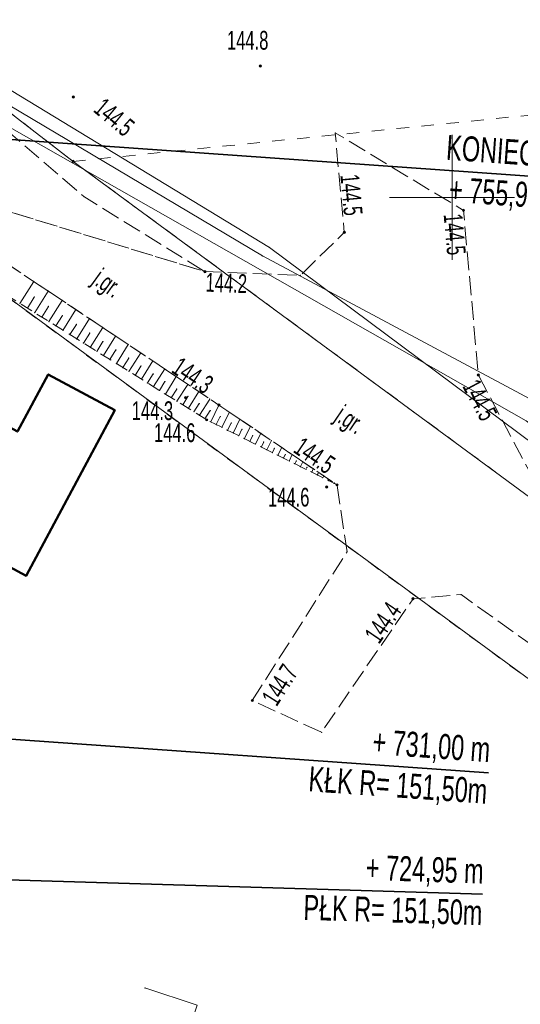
# Model space of a CAD drawing. Extents: x 6456700 to 6518119, y 5963420 to 5980059.
# Tile 196 of 256: x 6512501 to 6512522, y 5966317 to 5966356. Entities that reach past the tile are written whole.
import ezdxf
from ezdxf.enums import TextEntityAlignment as Align

# ---------------------------------------------------------------- set-up
doc = ezdxf.new("R2010")
doc.units = 0
doc.header["$MEASUREMENT"] = 0
for name, pattern in [('L_0_03', [1, 0.5, -0.5]), ('L_0_52', [1, 0.75, -0.25]), ('L_0_5A', [0.75, 0.5, -0.25])]:
    doc.linetypes.add(name, pattern=pattern)
doc.layers.get('0').update_dxf_attribs({"color": 2, "linetype": 'CONTINUOUS', "lineweight": 5})
for name, color, linetype, lineweight in [('000_Inne__niezydentyfikowane_', 7, 'CONTINUOUS', 18), ('18mm Kreska ciągła', 7, 'CONTINUOUS', 18), ('203_punkt_graniczny', 7, 'CONTINUOUS', 18), ('218_kontur_uzytku_gruntowego', 96, 'L_0_03', 18), ('219_dzialka_ewidencyjna', 7, 'CONTINUOUS', 18), ('35mm Ciągła', 7, 'CONTINUOUS', 35), ('budynek', 7, 'CONTINUOUS', 18), ('jezdnia', 7, 'CONTINUOUS', 18), ('jezdnia_Atr17', 7, 'CONTINUOUS', 18), ('ogrodzenie_trwale', 7, 'CONTINUOUS', 18), ('pikieta_naturalna', 7, 'CONTINUOUS', 18), ('pikieta_naturalna_Atr2', 7, 'CONTINUOUS', 18), ('przewod_kanalizacyjny', 7, 'CONTINUOUS', 18), ('przewod_wodociagowy', 7, 'CONTINUOUS', 18), ('siatka_krzyrzy', 7, 'CONTINUOUS', 18), ('skarpa_nieumocniona', 7, 'CONTINUOUS', 18)]:
    doc.layers.add(name, color=color, linetype=linetype, lineweight=lineweight)
doc.styles.get("Standard").update_dxf_attribs({"font": 'txt', "width": 0.75})
doc.styles.add('Znaczniki', font='GOTHIC.TTF', dxfattribs={"width": 0.7})

# ---------------------------------------------------------------- blocks, each defined once
blk = doc.blocks.new('mdcp_nowa')
at = {"layer": '203_punkt_graniczny', "linetype": 'Continuous', "lineweight": 18}
blk.add_hatch(color=18, dxfattribs=at).paths.add_polyline_path([(6495234.85, 5982801.395, 1), (6495234.85, 5982801.485, 1)])
at = {"layer": 'pikieta_naturalna', "linetype": 'Continuous', "lineweight": 18}
for points in [[(6495242.33, 5982805.215, 1), (6495242.33, 5982805.305, 1)], [(6495234.86, 5982803.975, 1), (6495234.86, 5982804.065, 1)], [(6495250.46, 5982799.435, 1), (6495250.46, 5982799.525, 1)], [(6495245.69, 5982798.555, 1), (6495245.69, 5982798.645, 1)], [(6495240.12, 5982796.985, 1), (6495240.12, 5982797.075, 1)], [(6495251.05, 5982792.845, 1), (6495251.05, 5982792.935, 1)], [(6495239.35, 5982791.945, 1), (6495239.35, 5982792.035, 1)], [(6495240.68, 5982791.645, 1), (6495240.68, 5982791.735, 1)], [(6495240.19, 5982791.055, 1), (6495240.19, 5982791.145, 1)], [(6495244.99, 5982788.365, 1), (6495244.99, 5982788.455, 1)], [(6495245.4, 5982788.455, 1), (6495245.4, 5982788.545, 1)], [(6495248.44, 5982783.895, 1), (6495248.44, 5982783.985, 1)], [(6495242.01, 5982779.825, 1), (6495242.01, 5982779.915, 1)]]:
    blk.add_hatch(color=18, dxfattribs=at).paths.add_polyline_path(points)
at = {"layer": '000_Inne__niezydentyfikowane_', "linetype": 'Continuous', "lineweight": 18, "flags": 128}
for points in [[(6495232.72, 5982795.76), (6495233.27, 5982796.64)], [(6495233.31, 5982795.39), (6495233.85, 5982796.25)], [(6495233.02, 5982795.57), (6495233.29, 5982796.01)], [(6495233.88, 5982795.03), (6495234.41, 5982795.88)], [(6495233.6, 5982795.21), (6495233.86, 5982795.64)], [(6495234.44, 5982794.68), (6495234.96, 5982795.51)], [(6495234.16, 5982794.86), (6495234.42, 5982795.27)], [(6495234.99, 5982794.34), (6495235.5, 5982795.15)], [(6495234.72, 5982794.51), (6495234.98, 5982794.92)], [(6495235.53, 5982794), (6495236.03, 5982794.8)], [(6495235.26, 5982794.17), (6495235.51, 5982794.57)], [(6495235.8, 5982793.84), (6495236.04, 5982794.23)], [(6495236.06, 5982793.68), (6495236.54, 5982794.45)], [(6495236.32, 5982793.51), (6495236.56, 5982793.9)], [(6495236.58, 5982793.35), (6495237.05, 5982794.11)], [(6495236.83, 5982793.19), (6495237.07, 5982793.57)], [(6495237.08, 5982793.04), (6495237.55, 5982793.78)], [(6495237.58, 5982792.73), (6495238.03, 5982793.46)], [(6495237.33, 5982792.88), (6495237.56, 5982793.25)], [(6495238.06, 5982792.43), (6495238.51, 5982793.14)], [(6495237.82, 5982792.58), (6495238.05, 5982792.94)], [(6495238.54, 5982792.13), (6495238.97, 5982792.83)], [(6495238.3, 5982792.28), (6495238.52, 5982792.63)], [(6495238.77, 5982791.98), (6495238.99, 5982792.33)], [(6495239, 5982791.84), (6495239.43, 5982792.52)], [(6495239.23, 5982791.7), (6495239.44, 5982792.04)], [(6495239.46, 5982791.56), (6495239.88, 5982792.23)], [(6495239.9, 5982791.28), (6495240.31, 5982791.93)], [(6495239.68, 5982791.42), (6495239.89, 5982791.75)], [(6495240.12, 5982791.14), (6495240.33, 5982791.47)], [(6495240.35, 5982791.02), (6495240.68, 5982791.69)], [(6495240.57, 5982790.91), (6495240.73, 5982791.23)], [(6495240.8, 5982790.8), (6495241.1, 5982791.4)], [(6495241.25, 5982790.57), (6495241.52, 5982791.12)], [(6495241.02, 5982790.68), (6495241.17, 5982790.97)], [(6495241.47, 5982790.46), (6495241.6, 5982790.72)], [(6495241.7, 5982790.35), (6495241.94, 5982790.84)], [(6495241.92, 5982790.24), (6495242.03, 5982790.47)], [(6495242.14, 5982790.13), (6495242.36, 5982790.56)], [(6495242.37, 5982790.01), (6495242.47, 5982790.21)], [(6495242.59, 5982789.9), (6495242.78, 5982790.27)], [(6495242.82, 5982789.79), (6495242.9, 5982789.96)], [(6495243.04, 5982789.68), (6495243.2, 5982789.99)], [(6495243.26, 5982789.57), (6495243.33, 5982789.71)], [(6495243.49, 5982789.45), (6495243.61, 5982789.71)], [(6495243.71, 5982789.34), (6495243.77, 5982789.45)], [(6495243.94, 5982789.23), (6495244.03, 5982789.42)], [(6495244.16, 5982789.12), (6495244.2, 5982789.2)], [(6495244.39, 5982789.01), (6495244.45, 5982789.14)], [(6495244.61, 5982788.89), (6495244.64, 5982788.95)], [(6495244.83, 5982788.78), (6495244.87, 5982788.86)], [(6495245.06, 5982788.67), (6495245.07, 5982788.69)], [(6495245.28, 5982788.56), (6495245.29, 5982788.57)]]:
    blk.add_lwpolyline(points, dxfattribs=at)
at = {"layer": '000_Inne__niezydentyfikowane_'}
for p in [(6495233.27, 5982796.64), (6495233.85, 5982796.25), (6495233.29, 5982796.01), (6495234.41, 5982795.88), (6495232.72, 5982795.76), (6495233.02, 5982795.57), (6495233.86, 5982795.64), (6495234.96, 5982795.51), (6495233.31, 5982795.39), (6495233.6, 5982795.21), (6495233.88, 5982795.03), (6495234.42, 5982795.27), (6495235.5, 5982795.15), (6495234.16, 5982794.86), (6495234.44, 5982794.68), (6495234.98, 5982794.92), (6495236.03, 5982794.8), (6495234.72, 5982794.51), (6495234.99, 5982794.34), (6495235.51, 5982794.57), (6495236.04, 5982794.23), (6495236.54, 5982794.45), (6495235.26, 5982794.17), (6495235.53, 5982794), (6495235.8, 5982793.84), (6495236.56, 5982793.9), (6495237.05, 5982794.11), (6495236.06, 5982793.68), (6495236.32, 5982793.51), (6495237.07, 5982793.57), (6495237.55, 5982793.78), (6495238.03, 5982793.46), (6495236.58, 5982793.35), (6495236.83, 5982793.19), (6495237.08, 5982793.04), (6495237.56, 5982793.25), (6495238.51, 5982793.14), (6495237.33, 5982792.88), (6495237.58, 5982792.73), (6495238.05, 5982792.94), (6495238.97, 5982792.83), (6495237.82, 5982792.58), (6495238.06, 5982792.43), (6495238.3, 5982792.28), (6495238.52, 5982792.63), (6495238.99, 5982792.33), (6495239.43, 5982792.52), (6495238.54, 5982792.13), (6495238.77, 5982791.98), (6495239.44, 5982792.04), (6495239.88, 5982792.23), (6495240.31, 5982791.93), (6495239, 5982791.84), (6495239.23, 5982791.7), (6495239.46, 5982791.56), (6495239.89, 5982791.75), (6495240.33, 5982791.47), (6495240.68, 5982791.69), (6495239.68, 5982791.42), (6495239.9, 5982791.28), (6495240.12, 5982791.14), (6495240.73, 5982791.23), (6495241.1, 5982791.4), (6495241.52, 5982791.12), (6495240.35, 5982791.02), (6495240.57, 5982790.91), (6495240.8, 5982790.8), (6495241.02, 5982790.68), (6495241.17, 5982790.97), (6495241.6, 5982790.72), (6495241.94, 5982790.84), (6495241.25, 5982790.57), (6495241.47, 5982790.46), (6495241.7, 5982790.35), (6495242.03, 5982790.47), (6495242.36, 5982790.56), (6495241.92, 5982790.24), (6495242.14, 5982790.13), (6495242.37, 5982790.01), (6495242.47, 5982790.21), (6495242.59, 5982789.9), (6495242.78, 5982790.27), (6495242.9, 5982789.96), (6495243.2, 5982789.99), (6495242.82, 5982789.79), (6495243.04, 5982789.68), (6495243.26, 5982789.57), (6495243.33, 5982789.71), (6495243.61, 5982789.71), (6495243.49, 5982789.45), (6495243.71, 5982789.34), (6495243.77, 5982789.45), (6495243.94, 5982789.23), (6495244.03, 5982789.42), (6495244.16, 5982789.12), (6495244.2, 5982789.2), (6495244.45, 5982789.14), (6495244.39, 5982789.01), (6495244.61, 5982788.89), (6495244.64, 5982788.95), (6495244.83, 5982788.78), (6495244.87, 5982788.86), (6495245.06, 5982788.67), (6495245.07, 5982788.69), (6495245.28, 5982788.56), (6495245.29, 5982788.57)]:
    blk.add_point(p, dxfattribs=at)
at = {"layer": '203_punkt_graniczny', "color": 7, "linetype": 'Continuous', "lineweight": 18}
blk.add_circle((6495234.85, 5982801.44), 0.045, dxfattribs=at)
at = {"layer": '203_punkt_graniczny'}
blk.add_point((6495234.85, 5982801.44), dxfattribs=at)
at = {"layer": '218_kontur_uzytku_gruntowego', "lineweight": 18, "flags": 128}
for points in [[(6495234.85, 5982801.44), (6495225.81, 5982808.42)], [(6495234.85, 5982801.44), (6495271.07, 5982805.11)], [(6495288.087, 5982762.258), (6495234.85, 5982801.44)], [(6495231.35, 5982796.65), (6495271.89, 5982766.92)]]:
    blk.add_lwpolyline(points, dxfattribs=at)
at = {"layer": '218_kontur_uzytku_gruntowego'}
blk.add_point((6495234.85, 5982801.44), dxfattribs=at)
blk.add_point((6495234.85, 5982801.44), dxfattribs=at)
blk.add_point((6495234.85, 5982801.44), dxfattribs=at)
blk.add_point((6495234.85, 5982801.44), dxfattribs=at)
blk.add_point((6495234.85, 5982801.44), dxfattribs=at)
blk.add_point((6495234.85, 5982801.44), dxfattribs=at)
at = {"layer": '219_dzialka_ewidencyjna', "color": 3, "linetype": 'Continuous', "lineweight": 18, "flags": 128}
for points in [[(6495225.81, 5982808.42), (6495234.85, 5982801.44)], [(6495234.85, 5982801.44), (6495288.087, 5982762.258)], [(6495231.35, 5982796.65), (6495278.63, 5982761.98)]]:
    blk.add_lwpolyline(points, dxfattribs=at)
at = {"layer": '219_dzialka_ewidencyjna', "color": 3}
blk.add_point((6495234.85, 5982801.44), dxfattribs=at)
blk.add_point((6495234.85, 5982801.44), dxfattribs=at)
at = {"layer": 'budynek', "color": 7, "linetype": 'Continuous', "lineweight": 50, "flags": 128}
blk.add_lwpolyline([(6495236.52, 5982791.49), (6495232.97, 5982784.86), (6495230.46, 5982786.21), (6495228.79, 5982783.07), (6495224.73, 5982785.24), (6495228.73, 5982792.71), (6495232.62, 5982790.63), (6495233.85, 5982792.92)], close=True, dxfattribs=at)
at = {"layer": 'budynek'}
for p in [(6495233.85, 5982792.92), (6495236.52, 5982791.49), (6495232.97, 5982784.86)]:
    blk.add_point(p, dxfattribs=at)
at = {"layer": 'jezdnia', "color": 7, "linetype": 'L_0_52', "lineweight": 18, "flags": 128}
for points in [[(6495195.83, 5982978.97), (6495200.77, 5982990.52), (6495203.76, 5983005.28), (6495200.35, 5983025.82), (6495193.24, 5983036.29), (6495189.14, 5983049.6), (6495185.12, 5983067.8), (6495183.17, 5983077.08), (6495178.19, 5983089.73), (6495174.64, 5983098.86), (6495168.43, 5983115.09), (6495161.55, 5983133.83), (6495154.76, 5983147.58), (6495144.33, 5983166.27), (6495135.54, 5983182.13), (6495131.43, 5983212.99), (6495131.68, 5983233.26), (6495131.46, 5983243.99), (6495128.32, 5983280.81), (6495127.29, 5983298.52), (6495124.19, 5983336.19), (6495123.5, 5983344), (6495121.28, 5983367.92), (6495119.64, 5983396.13), (6495116.73, 5983412.76), (6495117.19, 5983441.35), (6495116.43, 5983457.42), (6495115.48, 5983476.53), (6495115.11, 5983482.62), (6495112.3, 5983484.4), (6495091.45, 5983481.81), (6495091.37, 5983484.19), (6495109.96, 5983486.92), (6495113.25, 5983490.41), (6495113.24, 5983503.43), (6495112.69, 5983521.82), (6495113.13, 5983545.8), (6495113.51, 5983566.95), (6495116.02, 5983585), (6495118.4, 5983609.28), (6495123.42, 5983650.06), (6495131.2, 5983686.54), (6495140.07, 5983719.72), (6495146.41, 5983753.33), (6495149.05, 5983763.24), (6495154.18, 5983776.85), (6495160.67, 5983784.68), (6495175.29, 5983798.4), (6495197.26, 5983816.17), (6495217.4, 5983831.86), (6495238.65, 5983846.53), (6495263.72, 5983869.02), (6495276.39, 5983884.8), (6495285.32, 5983901), (6495289.2, 5983910.41), (6495292.89, 5983924.2), (6495294.78, 5983930.12), (6495299.2, 5983944.93), (6495304.61, 5983964.52), (6495307.5, 5983979.46), (6495307.59, 5983992.22), (6495306.46, 5984009.09), (6495305.69, 5984028.3), (6495305.67, 5984038.17), (6495300.99, 5984057.07), (6495297.28, 5984082.3), (6495291.79, 5984107.54), (6495288.36, 5984130.45), (6495280.64, 5984151.56), (6495274.64, 5984171.22), (6495270.98, 5984181.26), (6495273.99, 5984181.03), (6495276.87, 5984171.8), (6495283.5, 5984152.14), (6495291.35, 5984131.82), (6495294.78, 5984110.77), (6495299.68, 5984081.31), (6495303.27, 5984060.79), (6495332.62, 5984062.58), (6495350.78, 5984065.69), (6495352.73, 5984070.57), (6495357.63, 5984062.1), (6495352.37, 5984062.87), (6495334.16, 5984059.86), (6495303.89, 5984056.79), (6495307.64, 5984045.46), (6495309.06, 5984037.47), (6495310.62, 5984029.01), (6495312.95, 5983997.49), (6495310.44, 5983991.82), (6495310.09, 5983979.31), (6495307.08, 5983963.82), (6495301.68, 5983944.67), (6495295.97, 5983923.79), (6495292.77, 5983913.71), (6495290.13, 5983906.38), (6495284.32, 5983893.37), (6495278.05, 5983883.04), (6495264.46, 5983865.44), (6495239.09, 5983842.69), (6495219.23, 5983829.73), (6495216.93, 5983819.97), (6495223.58, 5983813.84), (6495228.16, 5983809.41), (6495224.21, 5983807.55), (6495214.94, 5983813.05), (6495207.87, 5983817.5), (6495201.24, 5983815.27), (6495178.34, 5983796.41), (6495165.6, 5983786.15), (6495159.73, 5983777.73), (6495154.77, 5983771.17), (6495151.16, 5983759.97), (6495150.26, 5983749.93), (6495142.6, 5983719.51), (6495134.42, 5983684.95), (6495127.4, 5983650.76), (6495120.08, 5983602.2), (6495117.42, 5983578.29), (6495115.94, 5983567.9), (6495115.38, 5983544.13), (6495115.07, 5983520.98), (6495115.65, 5983504.52), (6495116.24, 5983490.91), (6495120.25, 5983487.29), (6495126.33, 5983487.84), (6495143.65, 5983489.58), (6495144.46, 5983486.94), (6495127.88, 5983485.15), (6495121.64, 5983482.36), (6495118.37, 5983476.22), (6495119.55, 5983458.22), (6495119.45, 5983441.1), (6495120.18, 5983413.18), (6495121.99, 5983405.13), (6495126.07, 5983403.29), (6495130.48, 5983403.23), (6495129.73, 5983399.77), (6495124.35, 5983396.96), (6495123.73, 5983368.04), (6495126.63, 5983336.2), (6495129.59, 5983298.85), (6495131.1, 5983280.79), (6495133, 5983262.8), (6495134.25, 5983243.51), (6495134.8, 5983233.03), (6495133.67, 5983213.6), (6495138.07, 5983181.73), (6495146.27, 5983167.62), (6495157.18, 5983147.99), (6495163.68, 5983134.39), (6495170.96, 5983115.51), (6495175.46, 5983104.48), (6495181.17, 5983100.74), (6495199.93, 5983101.55), (6495199.17, 5983099.07), (6495182.34, 5983097.53), (6495180.35, 5983094.32), (6495185.39, 5983081.2), (6495192.07, 5983052.44), (6495195.58, 5983038.04), (6495198.53, 5983033.23), (6495203.76, 5983025.83), (6495206.13, 5983003.89), (6495202.54, 5982989.27), (6495201.18, 5982984.38), (6495199.22, 5982977.33), (6495199.31, 5982965.37), (6495200.17, 5982948.62), (6495203.01, 5982926.24), (6495205.43, 5982907.13), (6495210.02, 5982873.53), (6495214.31, 5982847.66), (6495217.75, 5982836.69), (6495222.16, 5982822), (6495228.36, 5982806.97), (6495230.37, 5982804.25), (6495235.28, 5982800.03), (6495240.12, 5982797.03), (6495226.36, 5982801.25), (6495225.42, 5982799.59), (6495224.16, 5982791.52), (6495222.71, 5982778.54), (6495222.21, 5982760.62), (6495221.26, 5982748.78), (6495217.72, 5982722.5), (6495220.89, 5982699.43), (6495222.63, 5982688.01), (6495226.82, 5982681.43), (6495232.44, 5982678.09), (6495238.57, 5982677.74), (6495238.58, 5982674.2), (6495234.94, 5982674.18), (6495222.7, 5982675.95), (6495211.13, 5982675.67), (6495203.44, 5982672.24), (6495190.56, 5982660.85), (6495183.64, 5982651.87), (6495180.18, 5982645.51), (6495176.56, 5982638.14), (6495173.06, 5982629.9), (6495169.79, 5982622.28), (6495168.95, 5982621.1), (6495167.1, 5982622.09), (6495169.54, 5982629.99), (6495175.88, 5982643.52), (6495181.21, 5982652.88), (6495188.25, 5982661.9), (6495200.25, 5982673.34), (6495211.64, 5982680.53), (6495218.14, 5982692.06), (6495218.39, 5982699.72), (6495215.1, 5982723.62), (6495216.08, 5982729.8), (6495218.41, 5982743.49), (6495220.09, 5982761.04), (6495220.41, 5982779.3), (6495221.74, 5982791.03), (6495222.5, 5982799.07), (6495220.92, 5982803.86), (6495210.51, 5982812.59), (6495206.38, 5982817.94), (6495202.5, 5982823.86), (6495197.41, 5982834.99), (6495191.07, 5982840.79), (6495178.96, 5982851.25), (6495180.72, 5982852.83), (6495192.33, 5982842.82), (6495193.9, 5982841.49), (6495196.29, 5982839.47), (6495200.7, 5982838.43), (6495206.86, 5982825.62), (6495210.11, 5982820.87), (6495214.26, 5982814.71), (6495221.36, 5982809.09), (6495224.36, 5982806.84), (6495223.38, 5982810.9), (6495218.5, 5982823.84), (6495214.57, 5982836.22), (6495211.53, 5982847.15), (6495206.8, 5982872.08), (6495202.64, 5982906.51), (6495199.04, 5982926.21), (6495196.67, 5982948.55), (6495195.68, 5982964.58)], [(6495254.89, 5982780.88), (6495250.36, 5982784.11), (6495248.44, 5982783.94), (6495244.78, 5982778.6), (6495242.01, 5982779.87), (6495245.8, 5982785.82), (6495245.4, 5982788.5), (6495240.68, 5982791.69), (6495226.36, 5982801.25), (6495240.12, 5982797.03), (6495243.94, 5982796.88), (6495245.69, 5982798.6), (6495245.33, 5982802.58), (6495250.46, 5982799.48), (6495251.05, 5982792.89), (6495253.95, 5982787.43), (6495255.45, 5982786.41), (6495257.17, 5982786.85), (6495259.87, 5982788.22), (6495261.94, 5982791.11), (6495264.25, 5982789.26), (6495262.83, 5982785.04), (6495263.02, 5982781.3), (6495275.08, 5982772.22), (6495273.17, 5982767.75), (6495270.05, 5982769.92)]]:
    blk.add_lwpolyline(points, close=True, dxfattribs=at)
at = {"layer": 'jezdnia'}
for p in [(6495245.33, 5982802.58), (6495235.28, 5982800.03), (6495250.46, 5982799.48), (6495245.69, 5982798.6), (6495240.12, 5982797.03), (6495240.12, 5982797.03), (6495243.94, 5982796.88), (6495251.05, 5982792.89), (6495240.68, 5982791.69), (6495245.4, 5982788.5), (6495245.8, 5982785.82), (6495250.36, 5982784.11), (6495248.44, 5982783.94), (6495242.01, 5982779.87), (6495244.78, 5982778.6)]:
    blk.add_point(p, dxfattribs=at)
at = {"layer": 'ogrodzenie_trwale'}
for p in [(6495242.33, 5982805.26), (6495234.86, 5982804.02), (6495239.35, 5982791.99), (6495244.99, 5982788.41)]:
    blk.add_point(p, dxfattribs=at)
at = {"layer": 'pikieta_naturalna', "color": 7, "linetype": 'Continuous', "lineweight": 18}
for centre in [(6495242.33, 5982805.26), (6495234.86, 5982804.02), (6495250.46, 5982799.48), (6495245.69, 5982798.6), (6495240.12, 5982797.03), (6495251.05, 5982792.89), (6495239.35, 5982791.99), (6495240.68, 5982791.69), (6495240.19, 5982791.1), (6495244.99, 5982788.41), (6495245.4, 5982788.5), (6495248.44, 5982783.94), (6495242.01, 5982779.87)]:
    blk.add_circle(centre, 0.045, dxfattribs=at)
at = {"layer": 'pikieta_naturalna'}
for p in [(6495242.33, 5982805.26), (6495234.86, 5982804.02), (6495250.46, 5982799.48), (6495245.69, 5982798.6), (6495240.12, 5982797.03), (6495251.05, 5982792.89), (6495239.35, 5982791.99), (6495240.68, 5982791.69), (6495240.19, 5982791.1), (6495244.99, 5982788.41), (6495245.4, 5982788.5), (6495248.44, 5982783.94), (6495242.01, 5982779.87)]:
    blk.add_point(p, dxfattribs=at)
at = {"layer": 'przewod_kanalizacyjny', "color": 34, "linetype": 'Continuous', "lineweight": 18, "flags": 128}
for points in [[(6495218.25, 5982812.87), (6495242.7, 5982798), (6495283.26, 5982767.76)], [(6495264.4, 5982785.9), (6495242.42, 5982797.66), (6495218.15, 5982812.1)]]:
    blk.add_lwpolyline(points, dxfattribs=at)
at = {"layer": 'przewod_kanalizacyjny'}
for p in [(6495242.7, 5982798), (6495242.42, 5982797.66)]:
    blk.add_point(p, dxfattribs=at)
at = {"layer": 'przewod_wodociagowy', "color": 5, "linetype": 'Continuous', "lineweight": 18, "flags": 128}
for points in [[(6495264.33, 5982782.42), (6495252.96, 5982791.06), (6495226.73, 5982805.97), (6495226.71, 5982805.98), (6495216.42, 5982812.38), (6495217.34, 5982813.54), (6495217.73, 5982813.92), (6495217.87, 5982814.03)], [(6495199.68, 5982737.05), (6495218.71, 5982750.07), (6495236.73, 5982758.33), (6495239.81, 5982767.68), (6495237.72, 5982768.37)]]:
    blk.add_lwpolyline(points, dxfattribs=at)
at = {"layer": 'przewod_wodociagowy'}
blk.add_point((6495237.72, 5982768.37), dxfattribs=at)
at = {"layer": 'siatka_krzyrzy', "linetype": 'Continuous', "lineweight": 18, "flags": 128}
for points in [[(6495250, 5982797.5), (6495250, 5982802.5)], [(6495247.5, 5982800), (6495252.5, 5982800)]]:
    blk.add_lwpolyline(points, dxfattribs=at)
at = {"layer": 'skarpa_nieumocniona', "color": 7, "linetype": 'L_0_5A', "lineweight": 18, "flags": 128}
blk.add_lwpolyline([(6495240.19, 5982791.1), (6495226.75, 5982799.48), (6495226.36, 5982801.25), (6495240.68, 5982791.69), (6495245.4, 5982788.5)], close=True, dxfattribs=at)
at = {"layer": 'skarpa_nieumocniona'}
for p in [(6495240.68, 5982791.69), (6495240.68, 5982791.69), (6495240.19, 5982791.1), (6495240.19, 5982791.1), (6495245.4, 5982788.5), (6495245.4, 5982788.5)]:
    blk.add_point(p, dxfattribs=at)
at = {"layer": 'jezdnia_Atr17', "color": 7, "lineweight": 15, "width": 0.66}
for rotation, p in [(324.3, (6495236, 5982797.2)), (325.9, (6495245.681, 5982791.731))]:
    blk.add_text('j.gr.', height=0.75, rotation=rotation, dxfattribs=at).set_placement(p, align=Align.TOP_LEFT)
at = {"layer": 'pikieta_naturalna_Atr2', "color": 7, "lineweight": 15, "width": 0.66}
for s, p in [('144.8', (6495241, 5982806.66)), ('144.3', (6495237.19, 5982791.84)), ('144.6', (6495238.08, 5982790.96)), ('144.6', (6495242.64, 5982788.38))]:
    blk.add_text(s, height=0.75, dxfattribs=at).set_placement(p, align=Align.TOP_LEFT)
for s, rotation, p in [('144.5', 320.1, (6495236.1, 5982804.03)), ('144.5', 275.2, (6495246.28, 5982800.96)), ('144.5', 275.1, (6495250.41, 5982799.38)), ('144.2', 357.8, (6495240.16, 5982796.98)), ('144.3', 326.3, (6495239.15, 5982793.65)), ('144.5', 298, (6495251.06, 5982792.8)), ('144.5', 325.9, (6495244.03, 5982790.45)), ('144.4', 55.6, (6495246.46, 5982782.52)), ('144.7', 57.5, (6495242.35, 5982780))]:
    blk.add_text(s, height=0.75, rotation=rotation, dxfattribs=at).set_placement(p, align=Align.TOP_LEFT)

msp = doc.modelspace()

# ---------------------------------------------------------------- block references
at = {"linetype": 'ByBlock'}
msp.add_blockref('mdcp_nowa', (17268.786, -16450.998), dxfattribs=at)

# ---------------------------------------------------------------- next in the draw order: linework, layer by layer
at = {"layer": '35mm Ciągła'}
for p, q in [((6512493.503, 5966351.851), (6512523.428, 5966349.738)), ((6512490.321, 5966328.09), (6512520.247, 5966325.977)), ((6512490.015, 5966322.036), (6512520.001, 5966321.122))]:
    msp.add_line(p, q, dxfattribs=at)

# ---------------------------------------------------------------- next in the draw order: texts
at = {"layer": '18mm Kreska ciągła', "char_height": 1, "attachment_point": 6, "style": 'Znaczniki'}
for s, insert, rotation in [('KONIEC - 5\\P+ 755,93 m', (6512523.428, 5966349.738), 355.961), ('+ 731,00 m\\PKŁK R= 151,50m', (6512520.247, 5966325.977), 355.961), ('+ 724,95 m\\PPŁK R= 151,50m', (6512520.022, 5966321.121), 358.2538)]:
    msp.add_mtext(s, dxfattribs=dict(at, insert=insert, rotation=rotation))

doc.saveas('drawing.dxf')
